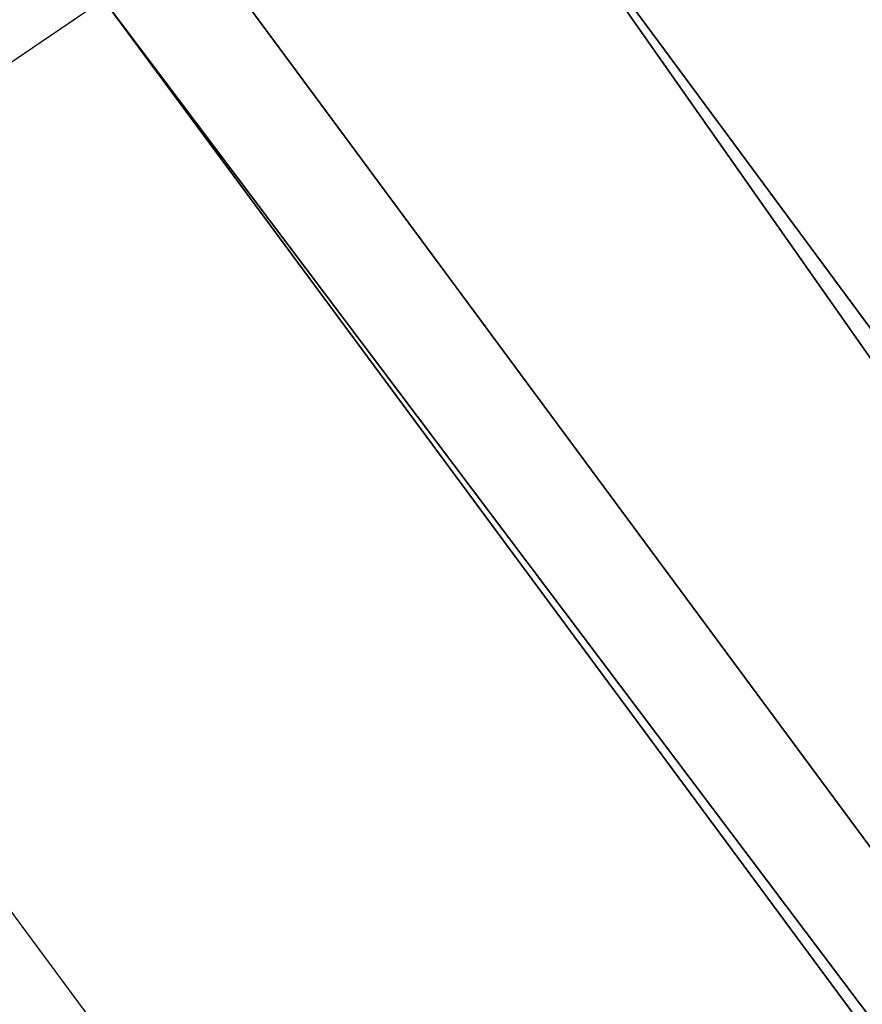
# Model space of a CAD drawing. Extents: x 1239 to 1951, y -365 to 347.
# Tile 77 of 202: x 1471.949 to 1472.748, y -93.548 to -92.614. Entities that reach past the tile are written whole.
import ezdxf

# ---------------------------------------------------------------- set-up
doc = ezdxf.new("R2010")
doc.units = 0
doc.header["$LTSCALE"] = 25.4
doc.layers.get('0').update_dxf_attribs({"color": 13, "linetype": 'CONTINUOUS'})

# ---------------------------------------------------------------- blocks, each defined once
blk = doc.blocks.new('GRUPUJ_10')
at = {"color": 0}
mesh = blk.add_polyface(dxfattribs=at)
corners = [(224.68192, 280.62814, 404.061), (230.54074, 270.09473, 404.64664), (224.17252, 280.33923, 404.64664), (231.02527, 270.42368, 404.061)]
mesh.append_faces([[corners[k] for k in face] for face in [(0, 1, 2), (1, 0, 3)]], dxfattribs={"vtx0": -1, "color": 0})
mesh = blk.add_polyface(dxfattribs=at)
corners = [(231.68713, 270.87305, 403.84665), (238.16913, 260.76273, 404.061), (231.02527, 270.42368, 404.061), (238.79269, 261.26391, 403.84665)]
mesh.append_faces([[corners[k] for k in face] for face in [(0, 1, 2), (1, 0, 3)]], dxfattribs={"vtx0": -1, "color": 0})
mesh = blk.add_polyface(dxfattribs=at)
corners = [(238.48093, 261.01332, 404.75381), (231.68713, 270.87305, 404.64664), (231.3562, 270.64836, 404.75381), (238.79269, 261.26391, 404.64664)]
mesh.append_faces([[corners[k] for k in face] for face in [(0, 1, 2), (1, 0, 3)]], dxfattribs={"vtx0": -1, "color": 0})
mesh = blk.add_polyface(dxfattribs=at)
corners = [(238.25269, 260.82988, 405.04666), (231.3562, 270.64836, 404.75381), (231.11392, 270.48388, 405.04666), (238.48093, 261.01332, 404.75381)]
mesh.append_faces([[corners[k] for k in face] for face in [(0, 1, 2), (1, 0, 3)]], dxfattribs={"vtx0": -1, "color": 0})
mesh = blk.add_polyface(dxfattribs=at)
corners = [(238.25269, 260.82988, 405.04666), (231.02527, 270.42368, 405.44669), (238.16913, 260.76273, 405.44669), (231.11392, 270.48388, 405.04666)]
mesh.append_faces([[corners[k] for k in face] for face in [(0, 1, 2), (1, 0, 3)]], dxfattribs={"vtx0": -1, "color": 0})
mesh = blk.add_polyface(dxfattribs=at)
corners = [(231.02527, 270.42368, 405.44669), (238.16913, 260.76273, 431.84665), (238.16913, 260.76273, 405.44669)]
mesh.append_faces([[corners[k] for k in face] for face in [(0, 1, 2)]], dxfattribs={"color": 0})
mesh = blk.add_polyface(dxfattribs=at)
corners = [(230.36337, 269.97431, 405.44669), (237.71265, 260.39586, 404.64664), (237.54556, 260.26157, 405.44669), (230.54074, 270.09473, 404.64664)]
mesh.append_faces([[corners[k] for k in face] for face in [(0, 1, 2), (1, 0, 3)]], dxfattribs={"vtx0": -1, "color": 0})
mesh = blk.add_polyface(dxfattribs=at)
corners = [(230.36337, 269.97431, 405.44669), (237.54556, 260.26157, 405.44669), (237.54556, 260.26157, 431.84665)]
mesh.append_faces([[corners[k] for k in face] for face in [(0, 1, 2)]], dxfattribs={"color": 0})
blk = doc.blocks.new('CRISTAL-L-7631-7630_STL_1')
at = {"color": 250}
blk.add_blockref('GRUPUJ_10', (146.53418, -354.22995, 165.37241), dxfattribs=at)
blk = doc.blocks.new('GRUPUJ_16')
at = {"color": 0}
blk.add_blockref('CRISTAL-L-7631-7630_STL_1', (-144.99028, 356.0603, -7.21906), dxfattribs=at)
blk = doc.blocks.new('GRUPUJ_5')
at = {"color": 0}
blk.add_blockref('GRUPUJ_16', (0, 0), dxfattribs=at)

msp = doc.modelspace()

# ---------------------------------------------------------------- block references
at = {"color": 0}
msp.add_blockref('GRUPUJ_5', (1239.459, -364.84932), dxfattribs=at)

doc.saveas('drawing.dxf')
